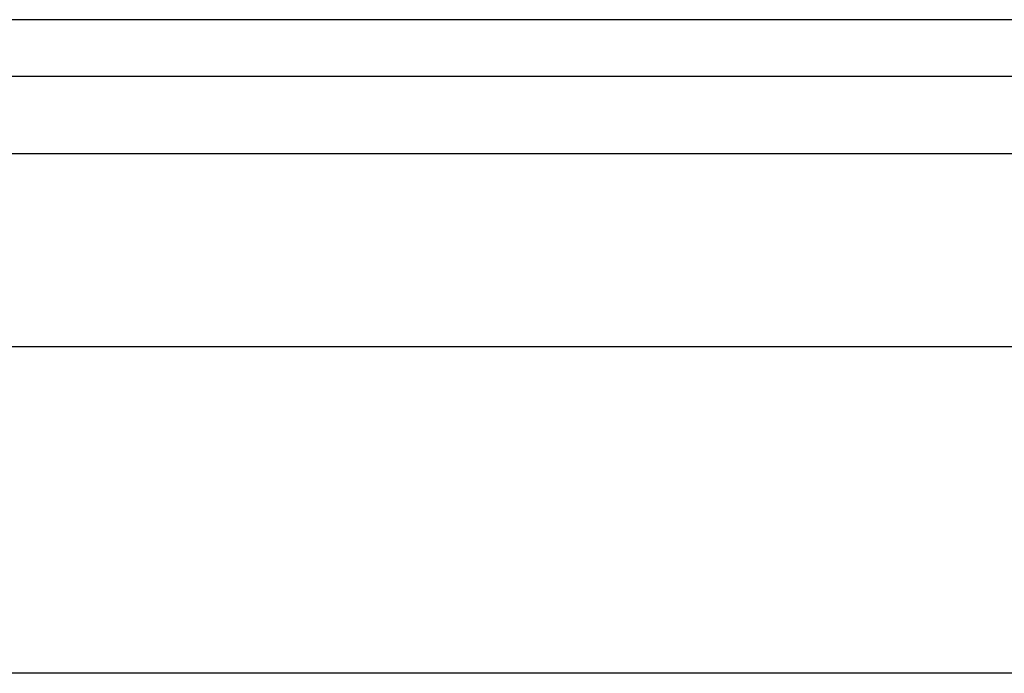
# Model space of a CAD drawing. Header units: inches. Extents: x 10 to 197, y 9 to 109.
# Tile 84 of 111: x 31.281 to 32.467, y 76.459 to 77.246. Entities that reach past the tile are written whole.
import ezdxf

# ---------------------------------------------------------------- set-up
doc = ezdxf.new("R2010")
doc.units = ezdxf.units.IN
doc.header["$MEASUREMENT"] = 0
doc.layers.add('Visible Edges(ANSI)', color=7, linetype='Continuous', lineweight=25)
doc.layers.add('Visible Tangent Edges(ANSI)', color=7, linetype='Continuous', lineweight=25)

msp = doc.modelspace()

# ---------------------------------------------------------------- linework, layer by layer
at = {"layer": 'Visible Edges(ANSI)'}
for p, q in [((34.1027, 77.246), (10.5067, 77.246)), ((10.5067, 77.178), (34.1027, 77.178)), ((12.8802, 76.8523), (33.3666, 76.8523)), ((33.3666, 76.4586), (12.8938, 76.4586))]:
    msp.add_line(p, q, dxfattribs=at)
at = {"layer": 'Visible Tangent Edges(ANSI)'}
msp.add_line((12.7541, 77.085), (34.1027, 77.085), dxfattribs=at)

doc.saveas('drawing.dxf')
